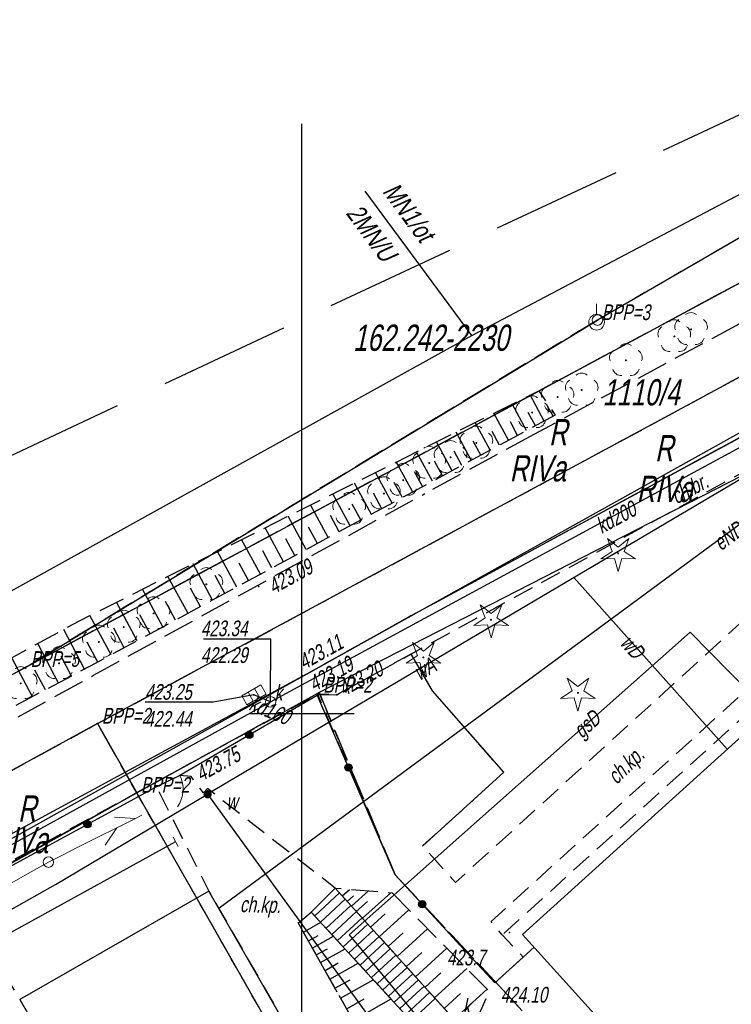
# Model space of a CAD drawing. Header units: metres. Extents: x 7409830 to 7410585, y 5569753 to 5570192.
# Tile 28 of 34: x 7410387 to 7410421, y 5570086 to 5570133. Entities that reach past the tile are written whole.
import ezdxf
from ezdxf.enums import TextEntityAlignment as Align

# ---------------------------------------------------------------- set-up
doc = ezdxf.new("R2010")
doc.units = ezdxf.units.M
doc.header["$MEASUREMENT"] = 0
for name, pattern in [('1.5_0.5', [2, 1.5, -0.5]), ('1.5_1.0', [2.5, 1.5, -1]), ('218-500', [1, 0.5, -0.5]), ('DGN Style 3', [8.758007, 6.255719, -2.502288]), ('mz1.0_0.5', [1.5, 1, -0.5]), ('mz1.25_0.5', [1.75, 1.25, -0.5])]:
    doc.linetypes.add(name, pattern=pattern)
doc.layers.get('0').update_dxf_attribs({"color": 8})
for name, color, linetype in [('131-Punkt osnowy pomiarowej', 8, 'Continuous'), ('131-Punkt osnowy pomiarowej-Atr103', 8, 'Continuous'), ('202-Punkt graniczny stabilizowany trwale', 8, 'Continuous'), ('203-Punkt załamania granicy działki nie stabilizowany', 8, 'Continuous'), ('209-Opis konturu klasyfikacyjnego', 8, 'Continuous'), ('210-Oznaczenie użytku', 8, 'Continuous'), ('211-Nr działki', 8, 'Continuous'), ('216-Granica obrębu', 8, 'Continuous'), ('217-Granica konturu klasyfikcyjnego', 8, 'Continuous'), ('218-Granica użytku', 8, 'Continuous'), ('219-Linia granicy', 8, 'Continuous'), ('312-Budynek (powierzchnia)', 8, 'Continuous'), ('_BPP1-2', 8, 'Continuous'), ('_BPP3-5', 8, 'Continuous'), ('_MAPA', 8, 'Continuous'), ('_MPZP_linie zagospodarowania', 8, 'Continuous'), ('_Zakres', 8, 'Continuous'), ('chodnik (powierzchnia)', 8, 'Continuous'), ('chodnik (powierzchnia)-Atr17', 8, 'Continuous'), ('drzewo iglaste (punkt)', 8, 'Continuous'), ('drzewo liściaste (punkt)', 8, 'Continuous'), ('furtka (linia)', 8, 'Continuous'), ('furtka (linia) - symbol', 8, 'Continuous'), ('jezdnia (powierzchnia)', 8, 'Continuous'), ('kratka ściekowa (punkt)', 8, 'Continuous'), ('krawężnik (linia)', 8, 'Continuous'), ('KTKR01', 8, 'Continuous'), ('mapa krzyze', 8, 'Continuous'), ('ogrodzenie trwałe (linia)', 8, 'Continuous'), ('przewód elektroenergetyczny (linia)', 8, 'Continuous'), ('przewód elektroenergetyczny (linia)-Atr1', 8, 'Continuous'), ('przewód gazowy (linia)', 8, 'Continuous'), ('przewód gazowy (linia)-Atr1', 8, 'Continuous'), ('przewód kanalizacyjny (linia)', 8, 'Continuous'), ('przewód kanalizacyjny (linia)-Atr1', 8, 'Continuous'), ('przewód telekomunikacyjny (linia) - symbol', 8, 'Continuous'), ('przewód wodociągowy (linia)', 8, 'Continuous'), ('przewód wodociągowy (linia)-Atr1', 8, 'Continuous'), ('punkt o określonej wysokości (sieć kanalizacyjna)', 8, 'Continuous'), ('punkt o określonej wysokości (sieć kanalizacyjna)-Atr2', 8, 'Continuous'), ('punkt o określonej wysokości (sieć kanalizacyjna)-Atr3', 8, 'Continuous'), ('punkt wysokościowy naturalny', 8, 'Continuous'), ('punkt wysokościowy naturalny-Atr2', 8, 'Continuous'), ('punkt wysokościowy sztuczny', 8, 'Continuous'), ('punkt wysokościowy sztuczny-Atr2', 8, 'Continuous'), ('punkt zmiany cech lub źródła danych o położeniu przewodu (sieć elektroenergetyczna)', 8, 'Continuous'), ('RTPW02', 8, 'Continuous'), ('schody w ciągu komunikacyjnym', 8, 'Continuous'), ('skarpa nieumocniona (powierzchnia)', 8, 'Continuous'), ('studzienka okrągła - przewód kanalizacyjny (punkt)-Atr17', 8, 'Continuous'), ('słup (punkt)', 8, 'Continuous'), ('właz okrągły - siec kanalizacyjna (punkt)', 8, 'Continuous'), ('właz okrągły - siec kanalizacyjna (punkt)-Atr17', 8, 'Continuous'), ('zasuwa - siec wodociągowa (punkt)', 8, 'Continuous'), ('zasuwa - siec wodociągowa (punkt)-Atr17', 8, 'Continuous')]:
    doc.layers.add(name, color=color, linetype=linetype)
doc.styles.get("Standard").update_dxf_attribs({"font": 'arial.ttf'})
doc.styles.add('Style-WORKING_1250 I 0.20944', font='WORKING_1250.shx', dxfattribs={"oblique": 12})

# ---------------------------------------------------------------- blocks, each defined once
blk = doc.blocks.new('203_1')
at = {"layer": '203-Punkt załamania granicy działki nie stabilizowany', "linetype": 'Continuous', "lineweight": 13}
h = blk.add_hatch(color=96, dxfattribs=at)
edge = h.paths.add_edge_path()
edge.add_arc((0, 0), 0.45, 0, 360)
blk = doc.blocks.new('202_1')
at = {"layer": '202-Punkt graniczny stabilizowany trwale', "color": 96, "linetype": 'Continuous', "lineweight": 13}
blk.add_circle((0, 0), 2.5, dxfattribs=at)
blk = doc.blocks.new('131_1')
at = {"layer": '131-Punkt osnowy pomiarowej', "color": 7, "linetype": 'Continuous', "lineweight": 13}
blk.add_line((0, 3.75), (0, 8.75), dxfattribs=at)
blk.add_circle((0, 0), 3.75, dxfattribs=at)
blk = doc.blocks.new('701_2')
at = {"layer": 'punkt zmiany cech lub źródła danych o położeniu przewodu (sieć elektroenergetyczna)', "color": 7, "linetype": 'Continuous', "lineweight": 13}
blk.add_line((0, -2.5), (0, 2.5), dxfattribs=at)
blk = doc.blocks.new('801_1')
at = {"layer": 'punkt wysokościowy naturalny', "linetype": 'Continuous', "lineweight": 13}
h = blk.add_hatch(color=7, dxfattribs=at)
edge = h.paths.add_edge_path()
edge.add_arc((0, 0), 0.45, 0, 360)
blk = doc.blocks.new('510_1')
at = {"layer": 'słup (punkt)', "color": 7, "linetype": 'Continuous', "lineweight": 13}
blk.add_circle((0, 0), 2.5, dxfattribs=at)
blk = doc.blocks.new('PT01_2')
at = {"layer": 'przewód telekomunikacyjny (linia) - symbol', "color": 30, "linetype": 'Continuous', "lineweight": 13}
for p, q in [((46.5, 0), (37.84, 5)), ((6.5, 0), (0, 0)), ((6.5, 0), (16.5, 0)), ((16.5, 0), (26.5, 0)), ((26.5, 0), (36.5, 0)), ((36.5, 0), (27.84, -5)), ((36.5, 0), (46.5, 0)), ((46.5, 0), (50, 0))]:
    blk.add_line(p, q, dxfattribs=at)
blk = doc.blocks.new('US05_2')
at = {"layer": 'kratka ściekowa (punkt)', "color": 7, "linetype": 'Continuous', "lineweight": 13}
for p, q in [((-5.25, -2.5), (-5.25, 2.5)), ((-5.25, 2.5), (-1.75, 2.5)), ((-1.75, -2.5), (-1.75, 2.5)), ((-1.75, 2.5), (1.75, 2.5)), ((1.75, -2.5), (1.75, 2.5)), ((1.75, 2.5), (5.25, 2.5)), ((5.25, -2.5), (5.25, 2.5)), ((-5.25, -2.5), (-1.75, -2.5)), ((-1.75, -2.5), (1.75, -2.5)), ((1.75, -2.5), (5.25, -2.5))]:
    blk.add_line(p, q, dxfattribs=at)
blk = doc.blocks.new('US22_1')
at = {"layer": 'właz okrągły - siec kanalizacyjna (punkt)', "color": 7, "linetype": 'Continuous', "lineweight": 13}
blk.add_circle((0, 0), 2.5, dxfattribs=at)
blk = doc.blocks.new('PW01_1')
at = {"layer": 'punkt o określonej wysokości (sieć kanalizacyjna)', "linetype": 'Continuous', "lineweight": 13}
h = blk.add_hatch(color=36, dxfattribs=at)
edge = h.paths.add_edge_path()
edge.add_arc((0, 0), 0.45, 0, 360)
blk = doc.blocks.new('OK04_2')
at = {"layer": 'furtka (linia) - symbol', "color": 7, "linetype": 'Continuous', "lineweight": 13}
blk.add_arc((15, 0.01), 15, 120, 180, dxfattribs=at)
blk = doc.blocks.new('OP011_1')
at = {"layer": 'drzewo iglaste (punkt)', "linetype": 'Continuous', "lineweight": 13}
h = blk.add_hatch(color=96, dxfattribs=at)
edge = h.paths.add_edge_path()
edge.add_arc((0, 0), 0.5, 0, 360)
at = {"layer": 'drzewo iglaste (punkt)', "color": 96, "linetype": 'Continuous', "lineweight": 13}
for p, q in [((-2.83, 0.93), (-5.12, 7.06)), ((-5.12, 7.06), (0, 2.99)), ((0, 2.99), (5.12, 7.06)), ((5.12, 7.06), (2.83, 0.93)), ((-8.28, -2.68), (-2.83, 0.93)), ((2.83, 0.93), (8.28, -2.68)), ((-1.75, -2.4), (-8.28, -2.68)), ((0, -8.7), (-1.75, -2.4)), ((1.75, -2.4), (0, -8.7)), ((8.28, -2.68), (1.75, -2.4))]:
    blk.add_line(p, q, dxfattribs=at)
blk = doc.blocks.new('OP021_1')
at = {"layer": 'drzewo liściaste (punkt)', "linetype": 'Continuous', "lineweight": 13}
h = blk.add_hatch(color=96, dxfattribs=at)
edge = h.paths.add_edge_path()
edge.add_arc((0, 0), 0.5, 0, 360)
at = {"layer": 'drzewo liściaste (punkt)', "color": 96, "linetype": 'Continuous', "lineweight": 13}
for centre, start, end in [((0, 4), 49.272, 130.728), ((-3.8, 1.24), 121.308, 202.548), ((3.8, 1.24), 337.452, 58.692), ((-2.35, -3.24), 193.221, 274.871), ((2.35, -3.24), 265.129, 346.779)]:
    blk.add_arc(centre, 4, start, end, dxfattribs=at)
blk = doc.blocks.new('PW02_1')
at = {"layer": 'punkt wysokościowy sztuczny', "linetype": 'Continuous', "lineweight": 13}
h = blk.add_hatch(color=7, dxfattribs=at)
edge = h.paths.add_edge_path()
edge.add_arc((0, 0), 0.45, 0, 360)
blk = doc.blocks.new('PT01_1')
at = {"layer": 'przewód telekomunikacyjny (linia) - symbol', "color": 30, "linetype": 'Continuous', "lineweight": 13}
for p, q in [((46.5, 0), (37.84, 5)), ((6.5, 0), (0, 0)), ((6.5, 0), (16.5, 0)), ((16.5, 0), (26.5, 0)), ((26.5, 0), (36.5, 0)), ((36.5, 0), (27.84, -5)), ((36.5, 0), (46.5, 0)), ((46.5, 0), (50, 0))]:
    blk.add_line(p, q, dxfattribs=at)
blk = doc.blocks.new('140_1')
at = {"layer": '_BPP1-2', "linetype": 'Continuous', "lineweight": 0}
h = blk.add_hatch(color=141, dxfattribs=at)
edge = h.paths.add_edge_path()
edge.add_arc((0, 0), 0.045, 0, 360)
blk = doc.blocks.new('140_2')
at = {"layer": '_BPP3-5', "linetype": 'Continuous', "lineweight": 0}
h = blk.add_hatch(color=1, dxfattribs=at)
edge = h.paths.add_edge_path()
edge.add_arc((0, 0), 0.045, 0, 360)
blk = doc.blocks.new('RTPW02')
at = {"layer": 'RTPW02', "linetype": 'Continuous', "lineweight": 13}
h = blk.add_hatch(color=7, dxfattribs=at)
edge = h.paths.add_edge_path()
edge.add_arc((0, 0), 0.045, 0, 360)
blk = doc.blocks.new('US25_1')
at = {"layer": 'zasuwa - siec wodociągowa (punkt)', "linetype": 'Continuous', "lineweight": 13}
h = blk.add_hatch(color=7, dxfattribs=at)
edge = h.paths.add_edge_path()
edge.add_arc((0, 0), 2, 0, 360)
blk = doc.blocks.new('A$C92b4fa8d')
at = {"layer": 'ogrodzenie trwałe (linia)', "linetype": 'Continuous'}
h = blk.add_hatch(color=256, dxfattribs=at)
edge = h.paths.add_edge_path()
edge.add_arc((197.491, 148.981), 0.175, 0, 360)
h = blk.add_hatch(color=256, dxfattribs=at)
edge = h.paths.add_edge_path()
edge.add_arc((202.223, 147.43), 0.175, 0, 360)
h = blk.add_hatch(color=256, dxfattribs=at)
edge = h.paths.add_edge_path()
edge.add_arc((189.766, 144.717), 0.175, 0, 360)
h = blk.add_hatch(color=256, dxfattribs=at)
edge = h.paths.add_edge_path()
edge.add_arc((205.749, 140.902), 0.175, 0, 360)
at = {"layer": '216-Granica obrębu', "linetype": '1.5_1.0', "flags": 128}
blk.add_lwpolyline([(234.071, 177.642), (186.85, 152.23), (118.4, 115.38), (107.71, 110.03), (87.37, 99.84), (69.66, 87.67), (69.04, 87.26), (64.07, 83.83), (-15.82, 50.62), (-46.081, 37.141)], dxfattribs=at)
at = {"layer": '217-Granica konturu klasyfikcyjnego', "linetype": '1.5_0.5', "flags": 128}
for points in [[(232.825, 179.612), (214.11, 168.78)], [(234.071, 177.642), (186.85, 152.23)], [(190.25, 149.52), (236.176, 174.316)], [(214.11, 168.78), (186.85, 152.23)], [(186.85, 152.23), (178.91, 147.95)], [(192.12, 146.22), (200.82, 151)], [(200.82, 151), (204.45, 142.31)], [(190.25, 149.52), (180.83, 144.37)], [(192.12, 146.22), (190.25, 149.52)], [(182.65, 140.97), (192.12, 146.22)], [(204.45, 142.31), (209.4, 137.03)], [(209.4, 137.03), (228.19, 116.74)]]:
    blk.add_lwpolyline(points, dxfattribs=at)
at = {"layer": '218-Granica użytku', "linetype": '218-500', "flags": 128}
for points in [[(232.825, 179.612), (214.11, 168.78)], [(234.071, 177.642), (186.85, 152.23)], [(190.25, 149.52), (236.176, 174.316)], [(214.11, 168.78), (186.85, 152.23)], [(186.85, 152.23), (178.91, 147.95)], [(200.82, 151), (192.12, 146.22)], [(204.45, 142.31), (200.82, 151)], [(190.25, 149.52), (180.83, 144.37)], [(192.12, 146.22), (190.25, 149.52)], [(182.65, 140.97), (192.12, 146.22)], [(203.31, 126.57), (192.12, 146.22)], [(209.4, 137.03), (204.45, 142.31)], [(228.19, 116.74), (209.4, 137.03)]]:
    blk.add_lwpolyline(points, dxfattribs=at)
at = {"layer": '219-Linia granicy', "linetype": 'Continuous', "flags": 128}
for points in [[(232.825, 179.611), (214.11, 168.78)], [(186.85, 152.23), (234.071, 177.642)], [(190.25, 149.52), (236.176, 174.316)], [(238.659, 170.394), (200.82, 151)], [(186.85, 152.23), (214.11, 168.78)], [(118.4, 115.38), (186.85, 152.23)], [(192.12, 146.22), (200.82, 151)], [(190.25, 149.52), (110.13, 105.69)], [(190.25, 149.52), (192.12, 146.22)], [(178.06, 138.43), (192.12, 146.22)], [(203.31, 126.57), (192.12, 146.22)]]:
    blk.add_lwpolyline(points, dxfattribs=at)
at = {"layer": '312-Budynek (powierzchnia)', "linetype": 'Continuous', "flags": 128}
for points in [[(223.19, 150.89), (210.54, 139.46)], [(195.56, 141.53), (186.54, 136.36)], [(203.94, 126.93), (195.56, 141.53)], [(210.54, 139.46), (219.91, 129.09)], [(186.54, 136.36), (192.77, 125.51)]]:
    blk.add_lwpolyline(points, dxfattribs=at)
at = {"layer": '_MPZP_linie zagospodarowania', "linetype": 'Continuous'}
blk.add_line((208.113, 168.049), (203.025, 174.932), dxfattribs=at)
at = {"layer": '_MPZP_linie zagospodarowania', "linetype": 'Continuous', "flags": 128}
for points in [[(-36.017, 45.88), (-28.946, 49.608), (53.908, 82.011), (62.561, 86.279), (72.781, 92.383), (84.166, 99.327), (208.113, 168.049), (235.982, 182.726)], [(-33.636, 36.641), (21.41, 58.657), (56.431, 72.334), (68.81, 78.645), (239.951, 174.025)]]:
    blk.add_lwpolyline(points, dxfattribs=at)
at = {"layer": '_Zakres', "linetype": 'DGN Style 3', "flags": 128}
blk.add_lwpolyline([(-38.44, 57.308), (8.317, -51.554), (289.417, 90.186), (230.606, 183.118), (-38.44, 57.308)], close=True, dxfattribs=at)
at = {"layer": 'chodnik (powierzchnia)', "linetype": 'mz1.0_0.5', "flags": 128}
for points in [[(237.503, 172.22), (228.48, 167.24), (221.45, 163.47), (205.21, 154.66), (200.02, 151.77)], [(164.56, 130.64), (165.31, 131.08), (165.09, 131.46), (178.64, 138.9), (200.74, 150.92), (201.67, 150.9), (225.03, 163.7), (238.311, 170.943)], [(231.01, 148.02), (225.6, 153.91), (222.7, 151.32), (209.57, 139.44)], [(183.36, 141.47), (186.54, 136.36)]]:
    blk.add_lwpolyline(points, dxfattribs=at)
for points in [[(205.25, 152.79), (205.23, 152.85), (201.67, 150.9), (200.74, 150.92), (204.44, 142.32), (209.21, 137.15), (210.57, 138.38), (209.57, 139.44), (209.03, 140.08), (228.3, 157.53), (226.53, 159.42), (207.34, 141.94), (205.76, 143.68), (209.64, 147.2), (206.23, 151.09), (205.25, 152.79)], [(194.18, 147.05), (193.06, 146.51), (195.56, 141.53), (202.23, 129.91), (203.47, 130.49), (204.05, 132.51), (199.83, 140.01), (200.45, 140.53), (201.59, 141.67), (195.49, 146.42), (195.31, 146.22), (194.72, 146.99), (194.18, 147.05)]]:
    blk.add_lwpolyline(points, close=True, dxfattribs=at)
at = {"layer": 'furtka (linia)', "linetype": 'Continuous', "flags": 128}
blk.add_lwpolyline([(194.18, 147.05), (193.06, 146.51)], dxfattribs=at)
at = {"layer": 'jezdnia (powierzchnia)', "linetype": '1.5_0.5', "flags": 128}
for points in [[(234.896, 176.34), (234.54, 176.15), (222.04, 169.22), (211.08, 163.32)], [(237.503, 172.22), (228.48, 167.24), (221.45, 163.47), (205.21, 154.66)], [(211.08, 163.32), (205.87, 160.5)], [(137.39, 117.44), (123.95, 110.06), (111.89, 103.44), (107.52, 101.01), (93.44, 93.3), (81.3, 86.64), (80.46, 86.16), (76.24, 89.54), (96.81, 100.75), (116.57, 111.49), (141.7, 125.38), (162.65, 136.82), (173.81, 142.88), (190.06, 151.83), (205.87, 160.5)], [(205.21, 154.66), (200.02, 151.77)]]:
    blk.add_lwpolyline(points, dxfattribs=at)
at = {"layer": 'krawężnik (linia)', "linetype": 'Continuous', "flags": 128}
for points in [[(200.02, 151.77), (205.21, 154.66), (221.45, 163.47), (228.48, 167.24), (237.503, 172.22)], [(205.76, 143.68), (209.64, 147.2), (206.23, 151.09), (205.25, 152.79), (205.23, 152.85)]]:
    blk.add_lwpolyline(points, dxfattribs=at)
at = {"layer": 'KTKR01', "linetype": 'Continuous', "flags": 128}
blk.add_lwpolyline([(200.02, 151.77), (179.49, 140.67), (177.78, 139.73), (173.36, 137.3), (171.61, 136.31), (166.33, 133.42), (163.74, 131.96), (139.17, 118.42), (137.39, 117.44)], dxfattribs=at)
at = {"layer": 'mapa krzyze', "linetype": 'Continuous'}
for p, q in [((197.5, 150), (200, 150)), ((200, 150), (202.5, 150))]:
    blk.add_line(p, q, dxfattribs=at)
at = {"layer": 'mapa krzyze', "linetype": 'Continuous', "flags": 128}
blk.add_lwpolyline([(-56.064, 50), (200, 50), (200, 178.142)], dxfattribs=at)
at = {"layer": 'ogrodzenie trwałe (linia)', "linetype": 'Continuous'}
for p, q in [((200.73, 150.87), (194.18, 147.05)), ((193.06, 146.51), (177.81, 138.21)), ((211.09, 138.85), (209.21, 137.15))]:
    blk.add_line(p, q, dxfattribs=at)
at = {"layer": 'ogrodzenie trwałe (linia)', "linetype": 'Continuous', "flags": 128}
blk.add_lwpolyline([(200.73, 150.87), (204.44, 142.32), (209.21, 137.15)], dxfattribs=at)
at = {"layer": 'ogrodzenie trwałe (linia)', "linetype": 'Continuous'}
for centre in [(197.491, 148.981), (202.223, 147.43), (189.766, 144.717), (205.749, 140.902)]:
    blk.add_circle(centre, 0.175, dxfattribs=at)
at = {"layer": 'przewód elektroenergetyczny (linia)', "linetype": 'Continuous', "flags": 128}
for points in [[(235.56, 170.63), (234.26, 168.87), (196.04, 140.7)], [(193.97, 143.88), (179.28, 135.79), (163.48, 126.1), (166.33, 118.92)]]:
    blk.add_lwpolyline(points, dxfattribs=at)
at = {"layer": 'przewód gazowy (linia)', "linetype": 'Continuous', "flags": 128}
blk.add_lwpolyline([(222.29, 150.07), (218.54, 153.89), (202.26, 139.44), (210.1, 129.99), (245.52, 90.69)], dxfattribs=at)
at = {"layer": 'przewód kanalizacyjny (linia)', "linetype": 'Continuous', "flags": 128}
for points in [[(94.71, 93.4), (129.42, 112.41), (164.07, 131.58), (198.51, 150.56), (234.37, 170.01), (237.715, 171.884)], [(198.51, 150.56), (197.71, 150.89)]]:
    blk.add_lwpolyline(points, dxfattribs=at)
at = {"layer": 'przewód wodociągowy (linia)', "linetype": 'Continuous', "flags": 128}
for points in [[(238.5, 170.644), (222.91, 162.35), (195.5, 146.15)], [(212.99, 156.49), (220.32, 148.29)], [(132.89, 106.17), (143.96, 113.34), (149.1, 117.52), (167.62, 130.23), (188.24, 141.85), (195.5, 146.15), (205.9, 131.81), (202.68, 129.11)]]:
    blk.add_lwpolyline(points, dxfattribs=at)
at = {"layer": 'punkt o określonej wysokości (sieć kanalizacyjna)-Atr2', "flags": 128}
for points in [[(198.51, 150.56), (198.52, 153.56), (195.31, 153.56)], [(197.71, 150.89), (195.76, 150.55), (192.518, 150.55)]]:
    blk.add_lwpolyline(points, dxfattribs=at)
at = {"layer": 'schody w ciągu komunikacyjnym', "linetype": 'Continuous'}
for p, q in [((201.59, 141.67), (200.45, 140.53)), ((207.99, 134.62), (201.59, 141.67)), ((200.62, 140.35), (201.8, 141.44)), ((200.89, 140.05), (202.07, 141.14)), ((200.45, 140.53), (206.84, 133.57)), ((201.16, 139.76), (202.34, 140.84)), ((201.43, 139.46), (202.61, 140.55)), ((201.7, 139.17), (202.88, 140.25)), ((201.97, 138.87), (203.15, 139.95)), ((202.24, 138.58), (203.42, 139.66)), ((202.51, 138.28), (203.69, 139.36)), ((202.78, 137.99), (203.95, 139.07)), ((203.05, 137.7), (204.22, 138.77)), ((203.32, 137.4), (204.49, 138.47)), ((203.59, 137.11), (204.76, 138.18)), ((203.86, 136.81), (205.03, 137.88)), ((204.13, 136.52), (205.3, 137.58)), ((204.41, 136.22), (205.57, 137.29)), ((204.68, 135.93), (205.84, 136.99)), ((204.95, 135.63), (206.11, 136.7)), ((205.22, 135.34), (206.37, 136.4))]:
    blk.add_line(p, q, dxfattribs=at)
at = {"layer": 'skarpa nieumocniona (powierzchnia)', "linetype": 'Continuous'}
for p, q in [((211.57, 163.96), (210.9, 165.21)), ((210.73, 163.51), (210.04, 164.78)), ((211.99, 164.19), (211.69, 164.74)), ((209.87, 163.05), (209.17, 164.34)), ((211.15, 163.74), (210.81, 164.37)), ((208.99, 162.57), (208.28, 163.89)), ((210.3, 163.28), (209.96, 163.92)), ((208.09, 162.09), (207.36, 163.43)), ((209.43, 162.81), (209.08, 163.46)), ((207.18, 161.59), (206.43, 162.97)), ((208.54, 162.33), (208.18, 163)), ((206.24, 161.09), (205.48, 162.49)), ((207.64, 161.84), (207.27, 162.52)), ((205.29, 160.57), (204.51, 162.01)), ((206.71, 161.34), (206.34, 162.04)), ((204.31, 160.05), (203.52, 161.51)), ((205.77, 160.83), (205.38, 161.54)), ((203.32, 159.51), (202.51, 161)), ((204.8, 160.31), (204.41, 161.03)), ((202.3, 158.96), (201.48, 160.49)), ((203.82, 159.78), (203.42, 160.52)), ((201.26, 158.4), (200.42, 159.96)), ((202.81, 159.24), (202.4, 159.99)), ((200.2, 157.83), (199.34, 159.42)), ((201.78, 158.68), (201.37, 159.45)), ((199.12, 157.24), (198.25, 158.87)), ((200.74, 158.12), (200.31, 158.9)), ((198.02, 156.65), (197.12, 158.31)), ((199.67, 157.54), (199.23, 158.34)), ((196.89, 156.04), (195.98, 157.73)), ((198.57, 156.95), (198.13, 157.77)), ((195.74, 155.42), (194.81, 157.15)), ((197.46, 156.35), (197.01, 157.18)), ((194.57, 154.78), (193.61, 156.55)), ((196.32, 155.73), (195.86, 156.59)), ((193.37, 154.14), (192.39, 155.94)), ((195.16, 155.1), (194.68, 155.98)), ((192.14, 153.48), (191.15, 155.32)), ((193.97, 154.46), (193.49, 155.35)), ((190.89, 152.8), (189.88, 154.68)), ((192.76, 153.81), (192.27, 154.72)), ((189.63, 152.12), (188.63, 154.02)), ((191.52, 153.14), (191.02, 154.07)), ((188.38, 151.46), (187.39, 153.34)), ((190.26, 152.46), (189.75, 153.41)), ((189.01, 151.79), (188.51, 152.74)), ((187.14, 150.8), (186.15, 152.66)), ((187.76, 151.13), (187.26, 152.07)), ((201.93, 141.3), (202.27, 141.61)), ((202.37, 140.81), (203.18, 141.54)), ((202.17, 141.03), (202.47, 141.3)), ((202.6, 140.55), (203.13, 141.03)), ((202.9, 140.23), (204.25, 141.45)), ((203.69, 139.35), (205.11, 140.64)), ((203.28, 139.81), (203.98, 140.44)), ((200.08, 139.57), (200.9, 140.04)), ((204.55, 138.41), (206, 139.73)), ((200.31, 139.15), (200.78, 139.41)), ((200.5, 138.81), (201.51, 139.38)), ((204.12, 138.89), (204.83, 139.54)), ((200.69, 138.48), (201.23, 138.78)), ((200.89, 138.12), (202.06, 138.78)), ((205.43, 137.44), (206.92, 138.8)), ((204.99, 137.93), (205.72, 138.6)), ((201.11, 137.74), (201.73, 138.1)), ((201.34, 137.33), (202.69, 138.09)), ((206.34, 136.44), (207.87, 137.83)), ((201.58, 136.89), (202.31, 137.3)), ((201.85, 136.42), (203.41, 137.3)), ((205.88, 136.94), (206.64, 137.63)), ((207.27, 135.42), (208.85, 136.85)), ((202.14, 135.91), (202.98, 136.38)), ((202.45, 135.36), (204.26, 136.38)), ((206.8, 135.93), (207.58, 136.64))]:
    blk.add_line(p, q, dxfattribs=at)
at = {"layer": 'skarpa nieumocniona (powierzchnia)', "linetype": 'mz1.25_0.5', "flags": 128}
for points in [[(212.1, 164.25), (189.89, 152.26), (161.23, 137.08), (134.59, 123.22), (109.23, 108.72), (82.2, 93.43), (67.91, 85.34), (66.56, 86.71), (64.73, 89.68), (68.11, 87.69), (81.19, 94.77), (108.53, 110.18), (134.12, 124.4), (160.35, 138.55), (189.38, 154.43), (211.31, 165.41), (212.1, 164.25)], [(204.31, 141.45), (208.95, 136.74), (207.99, 134.62), (201.59, 141.67), (204.31, 141.45)], [(206.84, 133.57), (205.74, 132.05), (204.05, 132.51), (199.83, 140.01), (200.45, 140.53), (206.84, 133.57)]]:
    blk.add_lwpolyline(points, close=True, dxfattribs=at)
at = {"layer": '131-Punkt osnowy pomiarowej', "linetype": 'Continuous', "xscale": 0.1, "yscale": 0.1, "zscale": 0.1}
blk.add_blockref('131_1', (214.072, 168.68), dxfattribs=at)
at = {"layer": '202-Punkt graniczny stabilizowany trwale', "linetype": 'Continuous', "xscale": 0.1, "yscale": 0.1, "zscale": 0.1}
blk.add_blockref('202_1', (214.11, 168.78), dxfattribs=at)
at = {"layer": '203-Punkt załamania granicy działki nie stabilizowany', "linetype": 'Continuous', "xscale": 0.1, "yscale": 0.1, "zscale": 0.1}
for p in [(186.85, 152.23), (200.82, 151), (190.25, 149.52), (192.12, 146.22)]:
    blk.add_blockref('203_1', p, dxfattribs=at)
at = {"layer": '_BPP1-2', "linetype": 'Continuous'}
for p in [(200.82, 151), (190.25, 149.52), (192.12, 146.22)]:
    blk.add_blockref('140_1', p, dxfattribs=at)
at = {"layer": '_BPP3-5', "linetype": 'Continuous'}
for p in [(214.11, 168.78), (186.85, 152.23)]:
    blk.add_blockref('140_2', p, dxfattribs=at)
at = {"layer": 'drzewo iglaste (punkt)', "linetype": 'Continuous', "xscale": 0.1, "yscale": 0.1, "zscale": 0.1}
for p in [(215.1, 157.65), (209.03, 154.48), (205.8, 152.68), (213.18, 150.99)]:
    blk.add_blockref('OP011_1', p, dxfattribs=at)
at = {"layer": 'drzewo liściaste (punkt)', "linetype": 'Continuous', "xscale": 0.1, "yscale": 0.1, "zscale": 0.1}
for p in [(217.78, 168), (218.58, 168.34), (215.47, 166.86), (212.21, 165.11), (213.36, 165.45), (210.99, 164.37), (208.33, 162.92), (206.08, 161.96), (207.1, 162.23), (204.84, 161.14), (203.92, 160.5), (202.26, 159.76), (195.44, 156.17), (192.92, 154.78), (191.5, 154.13), (190.31, 153.42), (188.41, 152.4), (186.58, 151.44)]:
    blk.add_blockref('OP021_1', p, dxfattribs=at)
at = {"layer": 'furtka (linia) - symbol', "linetype": 'Continuous', "xscale": 0.1, "yscale": 0.1, "zscale": 0.1, "rotation": 205.741}
blk.add_blockref('OK04_2', (194.18, 147.05), dxfattribs=at)
at = {"layer": 'kratka ściekowa (punkt)', "linetype": 'Continuous', "xscale": 0.1, "yscale": 0.1, "zscale": 0.1, "rotation": 29.745}
blk.add_blockref('US05_2', (197.71, 150.89), dxfattribs=at)
at = {"layer": 'przewód telekomunikacyjny (linia) - symbol', "linetype": 'Continuous', "xscale": 0.1, "yscale": 0.1, "zscale": 0.1}
for name, rotation in [('PT01_1', 26.723), ('PT01_2', 209.5549999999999)]:
    blk.add_blockref(name, (187.9, 142.91), dxfattribs=dict(at, rotation=rotation))
at = {"layer": 'punkt o określonej wysokości (sieć kanalizacyjna)', "linetype": 'Continuous', "xscale": 0.1, "yscale": 0.1, "zscale": 0.1}
for p in [(197.71, 150.89), (198.51, 150.56)]:
    blk.add_blockref('PW01_1', p, dxfattribs=at)
at = {"layer": 'punkt wysokościowy naturalny', "linetype": 'Continuous', "xscale": 0.1, "yscale": 0.1, "zscale": 0.1}
blk.add_blockref('801_1', (209.91, 139.55), dxfattribs=at)
at = {"layer": 'punkt wysokościowy sztuczny', "linetype": 'Continuous', "xscale": 0.1, "yscale": 0.1, "zscale": 0.1}
for p in [(197.94, 156.06), (201.67, 150.9), (194.18, 147.05)]:
    blk.add_blockref('PW02_1', p, dxfattribs=at)
at = {"layer": 'punkt zmiany cech lub źródła danych o położeniu przewodu (sieć elektroenergetyczna)', "linetype": 'Continuous', "xscale": 0.1, "yscale": 0.1, "zscale": 0.1, "rotation": 28.781}
blk.add_blockref('701_2', (193.97, 143.88), dxfattribs=at)
at = {"layer": 'RTPW02', "linetype": 'Continuous'}
for p in [(200.01, 151.82), (200.02, 151.77)]:
    blk.add_blockref('RTPW02', p, dxfattribs=at)
at = {"layer": 'słup (punkt)', "linetype": 'Continuous', "xscale": 0.1, "yscale": 0.1, "zscale": 0.1}
blk.add_blockref('510_1', (187.9, 142.91), dxfattribs=at)
at = {"layer": 'właz okrągły - siec kanalizacyjna (punkt)', "linetype": 'Continuous', "xscale": 0.1, "yscale": 0.1, "zscale": 0.1}
blk.add_blockref('US22_1', (198.51, 150.56), dxfattribs=at)
at = {"layer": 'zasuwa - siec wodociągowa (punkt)', "linetype": 'Continuous', "xscale": 0.1, "yscale": 0.1, "zscale": 0.1}
blk.add_blockref('US25_1', (195.5, 146.15), dxfattribs=at)
at = {"layer": '131-Punkt osnowy pomiarowej-Atr103', "insert": (202.444, 167.296), "char_height": 1.25, "attachment_point": 7, "line_spacing_factor": 0.6}
blk.add_mtext('\\FWORKING_1250;\\Q12;\\H1x;\\W0.72;162.242-2230', dxfattribs=at)
at = {"layer": '209-Opis konturu klasyfikacyjnego', "linetype": 'Continuous', "char_height": 1.25, "attachment_point": 7, "line_spacing_factor": 0.6}
for insert in [(209.92, 161.063), (215.983, 160.081), (185.199, 143.318)]:
    blk.add_mtext('\\FWORKING_1250;\\Q12;\\H1x;\\W0.72;RIVa', dxfattribs=dict(at, insert=insert))
at = {"layer": '210-Oznaczenie użytku', "linetype": 'Continuous', "char_height": 1.25, "attachment_point": 7, "line_spacing_factor": 0.6}
for insert in [(211.797, 162.808), (216.858, 162.042), (186.45, 144.843)]:
    blk.add_mtext('\\FWORKING_1250;\\Q12;\\H1x;\\W0.72;R', dxfattribs=dict(at, insert=insert))
at = {"layer": '211-Nr działki', "linetype": 'Continuous', "insert": (214.353, 164.693), "char_height": 1.25, "attachment_point": 7, "line_spacing_factor": 0.6}
blk.add_mtext('\\FWORKING_1250;\\Q12;\\H1x;\\W0.72;1110/4', dxfattribs=at)
at = {"layer": '_BPP1-2', "linetype": 'Continuous', "style": 'Style-WORKING_1250 I 0.20944', "oblique": 12, "width": 0.733333}
for p in [(200.82, 151), (190.25, 149.52), (192.12, 146.22)]:
    blk.add_text(' BPP=2', height=0.75, dxfattribs=at).set_placement(p)
at = {"layer": '_BPP3-5', "linetype": 'Continuous', "style": 'Style-WORKING_1250 I 0.20944', "oblique": 12, "width": 0.733333}
for s, p in [(' BPP=3', (214.11, 168.78)), (' BPP=5', (186.85, 152.23))]:
    blk.add_text(s, height=0.75, dxfattribs=at).set_placement(p)
at = {"layer": '_MPZP_linie zagospodarowania', "linetype": 'Continuous', "style": 'Style-WORKING_1250 I 0.20944', "oblique": 12, "width": 0.8}
for s, p in [('MN1/ot', (205.101, 173.934)), ('2MN/U', (203.326, 172.941))]:
    blk.add_text(s, height=0.9, rotation=306.4658, dxfattribs=at).set_placement(p, align=Align.MIDDLE_CENTER)
at = {"layer": 'chodnik (powierzchnia)-Atr17', "char_height": 0.75, "attachment_point": 7, "line_spacing_factor": 0.6}
for s, insert, rotation in [('\\FWORKING_1250;\\Q12;\\H1x;\\W0.725;ch.br.', (217.887, 159.969), 28.02), ('\\FWORKING_1250;\\Q12;\\H1x;\\W0.725;ch.kp.', (215.185, 146.422), 44.441), ('\\FWORKING_1250;\\Q12;\\H1x;\\W0.725;ch.kp.', (197.034, 140.3), 358.641)]:
    blk.add_mtext(s, dxfattribs=dict(at, insert=insert, rotation=rotation))
at = {"layer": 'przewód elektroenergetyczny (linia)-Atr1', "insert": (219.784, 158.039), "char_height": 0.75, "attachment_point": 4, "rotation": 36.392, "line_spacing_factor": 0.6}
blk.add_mtext('\\FWORKING_1250;\\Q12;\\H1x;\\W0.725;eND', dxfattribs=at)
at = {"layer": 'przewód gazowy (linia)-Atr1', "insert": (213.193, 148.977), "char_height": 0.75, "attachment_point": 4, "rotation": 41.592, "line_spacing_factor": 0.6}
blk.add_mtext('\\FWORKING_1250;\\Q12;\\H1x;\\W0.725;gsD', dxfattribs=at)
at = {"layer": 'przewód kanalizacyjny (linia)-Atr1', "char_height": 0.75, "line_spacing_factor": 0.6}
for s, insert, attachment_point, rotation in [('\\FWORKING_1250;\\Q12;\\H1x;\\W0.725;kd200', (214.13, 158.89), 4, 28.474), ('\\FWORKING_1250;\\Q12;\\H1x;\\W0.725;kd160', (197.71, 150.89), 1, 337.583)]:
    blk.add_mtext(s, dxfattribs=dict(at, insert=insert, attachment_point=attachment_point, rotation=rotation))
at = {"layer": 'przewód wodociągowy (linia)-Atr1', "char_height": 0.75, "attachment_point": 4, "line_spacing_factor": 0.6}
for s, insert, rotation in [('\\FWORKING_1250;\\Q12;\\H1x;\\W0.725;wD', (215.427, 153.577), 311.794), ('\\FWORKING_1250;\\Q12;\\H1x;\\W0.725;wA', (205.424, 151.872), 30.584)]:
    blk.add_mtext(s, dxfattribs=dict(at, insert=insert, rotation=rotation))
at = {"layer": 'punkt o określonej wysokości (sieć kanalizacyjna)-Atr2', "char_height": 0.75, "attachment_point": 7, "line_spacing_factor": 0.6}
for s, insert in [('\\FWORKING_1250;\\Q12;\\H1x;\\W0.725;423.34', (195.179, 153.681)), ('\\FWORKING_1250;\\Q12;\\H1x;\\W0.725;423.25', (192.518, 150.648)), ('\\FWORKING_1250;\\Q12;\\H1x;\\W0.725;424.10', (209.49, 136.197))]:
    blk.add_mtext(s, dxfattribs=dict(at, insert=insert))
at = {"layer": 'punkt o określonej wysokości (sieć kanalizacyjna)-Atr3', "char_height": 0.75, "attachment_point": 7, "line_spacing_factor": 0.6}
for s, insert in [('\\FWORKING_1250;\\Q12;\\H1x;\\W0.725;422.29', (195.179, 152.406)), ('\\FWORKING_1250;\\Q12;\\H1x;\\W0.725;422.44', (192.518, 149.372))]:
    blk.add_mtext(s, dxfattribs=dict(at, insert=insert))
at = {"layer": 'punkt wysokościowy naturalny-Atr2', "insert": (206.93, 137.97), "char_height": 0.75, "attachment_point": 7, "line_spacing_factor": 0.6}
blk.add_mtext('\\FWORKING_1250;\\Q12;\\H1x;\\W0.725;423.7', dxfattribs=at)
at = {"layer": 'punkt wysokościowy sztuczny-Atr2', "char_height": 0.75, "line_spacing_factor": 0.6}
for s, insert, attachment_point, rotation in [('\\FWORKING_1250;\\Q12;\\H1x;\\W0.725;423.09', (198.29, 156.34), 1, 28.74), ('\\FWORKING_1250;\\Q12;\\H1x;\\W0.725;423.20', (202.01, 150.801), 7, 28.711), ('\\FWORKING_1250;\\Q12;\\H1x;\\W0.725;423.75', (194.83, 147.4), 1, 28.509)]:
    blk.add_mtext(s, dxfattribs=dict(at, insert=insert, attachment_point=attachment_point, rotation=rotation))
at = {"layer": 'RTPW02', "linetype": 'Continuous', "style": 'Style-WORKING_1250 I 0.20944', "oblique": 12, "width": 0.725}
for s, p in [('423.11', (200.105, 152.076)), ('423.19', (200.594, 151.03))]:
    blk.add_text(s, height=0.75, rotation=29.1108, dxfattribs=at).set_placement(p)
at = {"layer": 'studzienka okrągła - przewód kanalizacyjny (punkt)-Atr17', "insert": (207.68, 135.63), "char_height": 0.75, "attachment_point": 7, "line_spacing_factor": 0.6}
blk.add_mtext('\\FWORKING_1250;\\Q12;\\H1x;\\W0.725;k', dxfattribs=at)
at = {"layer": 'właz okrągły - siec kanalizacyjna (punkt)-Atr17', "insert": (198.7, 150.62), "char_height": 0.75, "attachment_point": 7, "line_spacing_factor": 0.6}
blk.add_mtext('\\FWORKING_1250;\\Q12;\\H1x;\\W0.725;k', dxfattribs=at)
at = {"layer": 'zasuwa - siec wodociągowa (punkt)-Atr17', "insert": (196.4, 145.42), "char_height": 0.75, "attachment_point": 7, "line_spacing_factor": 0.6}
blk.add_mtext('\\FWORKING_1250;\\Q12;\\H1x;\\W0.725;w', dxfattribs=at)

msp = doc.modelspace()

# ---------------------------------------------------------------- linework, layer by layer
msp.add_lwpolyline([(7410254.33, 5569932.93), (7410275.68, 5569939.9), (7410351.52, 5569981.29), (7410432.43, 5570025.43), (7410392.127, 5570096.224), (7410365.659, 5570081.352), (7410312.67, 5570051.11), (7410274.39, 5570029.2), (7410221.02, 5570009.91)], close=True)

# ---------------------------------------------------------------- next in the draw order: block references
at = {"layer": '_MAPA'}
msp.add_blockref('A$C92b4fa8d', (7410200, 5569950), dxfattribs=at)

doc.saveas('drawing.dxf')
